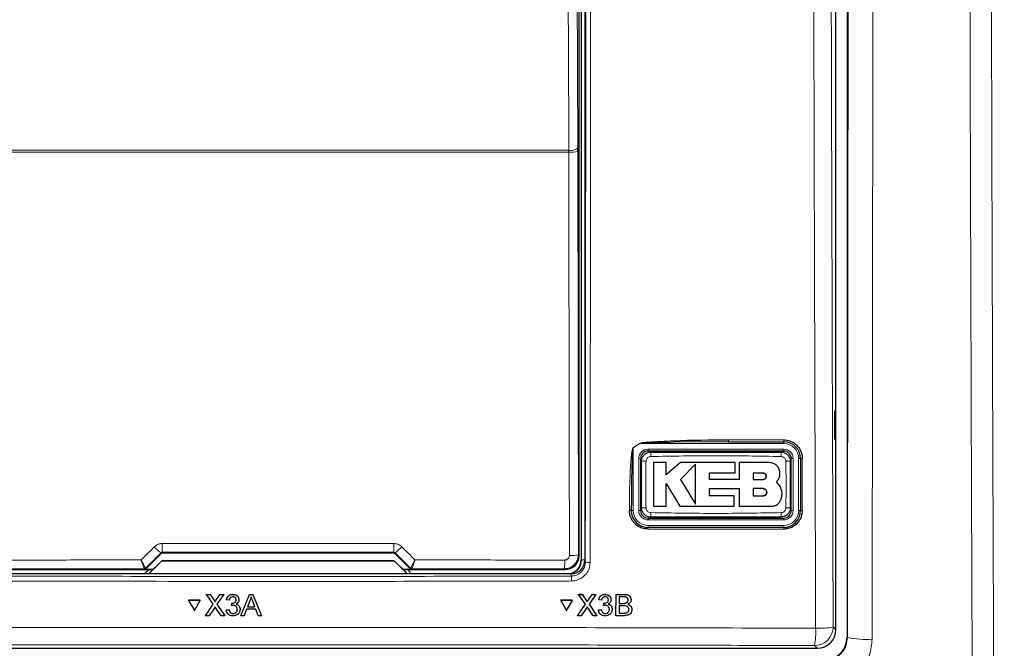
# Model space of a CAD drawing. Header units: millimetres. Extents: x 5 to 418, y 2 to 292.
# Tile 15 of 69: x 107 to 125, y 147 to 158. Entities that reach past the tile are written whole.
import ezdxf

# ---------------------------------------------------------------- set-up
doc = ezdxf.new("R2010")
doc.units = ezdxf.units.MM
doc.layers.add('SLD-0', color=7, linetype='Continuous')
doc.styles.add('SLDTEXTSTYLE1', font='TXT', dxfattribs={"width": 0.605})
doc.dimstyles.new('SLDDIMSTYLE1', dxfattribs={"dimtxt": 3.5, "dimasz": 3.302, "dimexe": 0, "dimexo": 0.0625, "dimgap": 0.875, "dimtad": 1, "dimdec": 1, "dimlfac": 6, "dimrnd": 1e-09, "dimzin": 12, "dimdsep": 46, "dimtxsty": 'SLDTEXTSTYLE1', "dimsah": 1, "dimcen": 0.09, "dimadec": 0, "dimazin": 3, "dimtfac": 1, "dimtofl": 0, "dimtmove": 0, "dimatfit": 3, "dimfxl": 1, "dimfrac": 2, "dimtolj": 1, "dimtzin": 12, "dimarcsym": 0})

# ---------------------------------------------------------------- blocks, each defined once
blk = doc.blocks.new('_D_1')
at = {"layer": 'SLD-0', "color": 7}
for p, q in [((130.495, 247.673), (149.439, 247.673)), ((148.439, 93.785), (148.439, 247.673)), ((116.637, 93.785), (149.439, 93.785))]:
    blk.add_line(p, q, dxfattribs=at)
for centre, start, end in [((145.753, 171.373), 63.4349, 116.5651), ((145.753, 170.085), 243.4349, 296.5651)]:
    blk.add_arc(centre, 6.006, start, end, dxfattribs=at)
for points in [[(148.439, 247.673), (147.931, 244.371), (148.947, 244.371)], [(148.439, 93.785), (148.947, 97.087), (147.931, 97.087)]]:
    blk.add_solid(points, dxfattribs=at)
at = {"layer": 'SLD-0', "color": 7, "insert": (143.927, 164.713), "char_height": 3.5, "attachment_point": 1, "rotation": 90, "style": 'SLDTEXTSTYLE1'}
blk.add_mtext('923,3', dxfattribs=at)

msp = doc.modelspace()

# ---------------------------------------------------------------- linework, layer by layer
at = {"color": 7, "linetype": 'Continuous', "lineweight": 25}
for p, q in [((122.2903, 181.8158), (122.2903, 147.096)), ((122.0888, 147.2305), (122.0888, 169.8367)), ((117.4858, 148.5588), (117.4858, 167.2197)), ((117.5221, 167.2976), (117.5221, 148.4809)), ((117.5888, 167.3143), (117.5888, 148.4815)), ((117.4648, 155.7996), (117.4646, 155.8652)), ((122.0879, 151.1476), (122.0626, 151.148)), ((122.0626, 151.148), (122.0626, 150.6471)), ((122.0879, 150.6476), (122.0879, 151.1476)), ((120.1655, 150.5976), (119.1842, 150.5892)), ((120.1655, 150.5976), (121.1555, 150.5976)), ((122.0626, 150.6471), (122.0879, 150.6476)), ((121.1555, 150.4309), (118.7221, 150.4309)), ((118.5888, 150.2976), (118.5888, 149.3642)), ((119.0443, 150.2233), (118.8188, 150.2233)), ((119.0443, 150.0047), (119.0443, 150.2233)), ((119.3008, 150.2233), (119.0443, 150.0047)), ((120.2846, 150.2233), (119.3008, 150.2233)), ((120.2846, 150.0381), (120.2846, 150.2233)), ((120.3558, 150.2233), (120.3558, 149.9199)), ((120.898, 150.2233), (120.3558, 150.2233)), ((121.2888, 149.3642), (121.2888, 150.2976)), ((121.4555, 150.2976), (121.4555, 149.3642)), ((119.5697, 150.1989), (119.3008, 149.9223)), ((119.3008, 149.9223), (119.5697, 149.4803)), ((119.8249, 150.0381), (120.2846, 150.0381)), ((119.8249, 149.9199), (119.8249, 150.0381)), ((120.3558, 149.9199), (119.8249, 149.9199)), ((120.7842, 150.0366), (120.6058, 150.0366)), ((120.6058, 150.0366), (120.6058, 149.9223)), ((120.6058, 149.9223), (120.7842, 149.9223)), ((121.0852, 149.8084), (121.0269, 149.8806)), ((119.0441, 149.8507), (119.2923, 149.4429)), ((119.0441, 149.4429), (119.0441, 149.8507)), ((119.825, 149.7585), (120.3558, 149.7585)), ((119.825, 149.6278), (119.825, 149.7585)), ((120.3558, 149.7585), (120.3558, 149.4429)), ((120.6058, 149.7585), (120.6058, 149.6278)), ((120.7842, 149.7585), (120.6058, 149.7585)), ((120.2661, 149.6278), (119.825, 149.6278)), ((120.2661, 149.4429), (120.2661, 149.6278)), ((120.6058, 149.6278), (120.7842, 149.6278)), ((118.4221, 149.3642), (118.4221, 149.3758)), ((118.8188, 149.4429), (119.0441, 149.4429)), ((119.2923, 149.4429), (120.2661, 149.4429)), ((120.3558, 149.4429), (120.9377, 149.4429)), ((118.7221, 149.2309), (121.1555, 149.2309)), ((121.1555, 149.0642), (118.7221, 149.0642)), ((109.7206, 148.3211), (109.9957, 148.5962)), ((109.7684, 148.2309), (110.0044, 148.4669)), ((110.0055, 148.4642), (109.7721, 148.2309)), ((110.0044, 148.4669), (110.0055, 148.4642)), ((110.0044, 148.4669), (114.1732, 148.4669)), ((114.1721, 148.4642), (110.0055, 148.4642)), ((110.0193, 148.6059), (114.1583, 148.6059)), ((114.1732, 148.4669), (114.1721, 148.4642)), ((114.4055, 148.2309), (114.1721, 148.4642)), ((114.1732, 148.4669), (114.4092, 148.2309)), ((114.1819, 148.5962), (114.457, 148.3211)), ((106.9417, 148.3089), (109.8464, 148.3089)), ((109.7707, 148.3089), (109.6953, 148.2334)), ((109.8488, 148.3113), (109.697, 148.3113)), ((114.4805, 148.3113), (114.3288, 148.3113)), ((114.3312, 148.3089), (117.2359, 148.3089)), ((114.4823, 148.2334), (114.4068, 148.3089)), ((117.3391, 148.2309), (106.8384, 148.2309)), ((109.6953, 148.2334), (109.6953, 148.2309)), ((114.4823, 148.2309), (114.4823, 148.2334)), ((110.4832, 147.7553), (110.4833, 147.7564)), ((110.4832, 147.7553), (110.5891, 147.5724)), ((110.6949, 147.7553), (110.4832, 147.7553)), ((110.695, 147.7564), (110.4833, 147.7564)), ((110.5891, 147.5724), (110.6949, 147.7553)), ((110.6949, 147.7553), (110.695, 147.7564)), ((110.8051, 147.8634), (110.8052, 147.8645)), ((110.9272, 147.6867), (110.8051, 147.8634)), ((110.8051, 147.8634), (110.8702, 147.8634)), ((110.8702, 147.8634), (110.8703, 147.8645)), ((110.8702, 147.8634), (110.9371, 147.7666)), ((110.9821, 147.7665), (111.0487, 147.8634)), ((111.1147, 147.8634), (110.9928, 147.6861)), ((111.0487, 147.8634), (111.0488, 147.8645)), ((111.0487, 147.8634), (111.1147, 147.8634)), ((111.1147, 147.8634), (111.1148, 147.8645)), ((111.1665, 147.7653), (111.1666, 147.7664)), ((111.2157, 147.7604), (111.1665, 147.7653)), ((111.2786, 147.8634), (111.2787, 147.8645)), ((111.3873, 147.7589), (111.3874, 147.7601)), ((111.3877, 147.7662), (111.3877, 147.7672)), ((111.4238, 147.4809), (111.5758, 147.8634)), ((111.5802, 147.7486), (111.541, 147.6427)), ((111.5758, 147.8634), (111.5759, 147.8645)), ((111.5758, 147.8634), (111.6368, 147.8634)), ((111.6368, 147.8634), (111.6369, 147.8645)), ((111.6368, 147.8634), (111.7891, 147.4809)), ((117.1555, 147.7553), (117.1549, 147.7564)), ((117.3664, 147.7564), (117.1549, 147.7564)), ((117.367, 147.7553), (117.1555, 147.7553)), ((117.1555, 147.7553), (117.2608, 147.5724)), ((117.2608, 147.5724), (117.367, 147.7553)), ((117.367, 147.7553), (117.3664, 147.7564)), ((117.4769, 147.8645), (117.542, 147.8645)), ((117.4775, 147.8634), (117.4769, 147.8645)), ((117.599, 147.6867), (117.4775, 147.8634)), ((117.4775, 147.8634), (117.5425, 147.8634)), ((117.5425, 147.8634), (117.542, 147.8645)), ((117.542, 147.8645), (117.6086, 147.7677)), ((117.5425, 147.8634), (117.6092, 147.7666)), ((117.6541, 147.7665), (117.7209, 147.8634)), ((117.7869, 147.8634), (117.6645, 147.6861)), ((117.7209, 147.8634), (117.7203, 147.8645)), ((117.7209, 147.8634), (117.7869, 147.8634)), ((117.7869, 147.8634), (117.7863, 147.8645)), ((117.8384, 147.7653), (117.8378, 147.7664)), ((117.8875, 147.7604), (117.8384, 147.7653)), ((117.9507, 147.8634), (117.9501, 147.8645)), ((118.0103, 147.7646), (118.0097, 147.7656)), ((118.0482, 147.8103), (118.0476, 147.8115)), ((118.1471, 147.4809), (118.148, 147.8634)), ((118.148, 147.8634), (118.1475, 147.8645)), ((118.148, 147.8634), (118.2915, 147.8634)), ((118.202, 147.8193), (118.2017, 147.7016)), ((118.2749, 147.8193), (118.202, 147.8193)), ((118.3639, 147.7595), (118.3633, 147.7606)), ((118.4065, 147.8092), (118.4059, 147.8105)), ((110.7856, 147.4809), (110.9272, 147.6867)), ((110.9422, 147.6125), (110.8515, 147.4809)), ((110.957, 147.7301), (110.9571, 147.7312)), ((111.0693, 147.4809), (110.976, 147.6161)), ((110.9928, 147.6861), (111.1345, 147.4809)), ((111.1617, 147.5839), (111.2108, 147.5888)), ((111.1617, 147.5839), (111.1617, 147.585)), ((111.2108, 147.5888), (111.2109, 147.5899)), ((111.2545, 147.6624), (111.2596, 147.7065)), ((111.2545, 147.6624), (111.2546, 147.6634)), ((111.2596, 147.7065), (111.2597, 147.7075)), ((111.2667, 147.7059), (111.2667, 147.707)), ((111.4069, 147.5847), (111.407, 147.5859)), ((111.4074, 147.596), (111.4075, 147.5971)), ((111.5247, 147.5986), (111.4811, 147.4809)), ((111.6881, 147.5986), (111.5247, 147.5986)), ((111.541, 147.6427), (111.6718, 147.6427)), ((111.6718, 147.6427), (111.6345, 147.7433)), ((111.7318, 147.4809), (111.6881, 147.5986)), ((117.4569, 147.4809), (117.599, 147.6867)), ((117.6138, 147.6125), (117.5228, 147.4809)), ((117.6249, 147.7417), (117.6242, 147.7429)), ((117.7405, 147.4809), (117.6476, 147.6161)), ((117.6645, 147.6861), (117.8056, 147.4809)), ((117.833, 147.5839), (117.8325, 147.585)), ((117.833, 147.5839), (117.8822, 147.5888)), ((117.8822, 147.5888), (117.8816, 147.5899)), ((117.9261, 147.6624), (117.9255, 147.6634)), ((117.9261, 147.6624), (117.9312, 147.7065)), ((117.9312, 147.7065), (117.9307, 147.7075)), ((117.9383, 147.7059), (117.9377, 147.707)), ((118.0295, 147.5964), (118.029, 147.5974)), ((118.0671, 147.6463), (118.0665, 147.6475)), ((118.2016, 147.6574), (118.2013, 147.525)), ((118.286, 147.6574), (118.2016, 147.6574)), ((118.2017, 147.7016), (118.2806, 147.7016)), ((118.3267, 147.7061), (118.3261, 147.7072)), ((118.3782, 147.5912), (118.3776, 147.5923)), ((118.4219, 147.6349), (118.4212, 147.6361)), ((110.7856, 147.4809), (110.7857, 147.482)), ((110.8515, 147.4809), (110.7856, 147.4809)), ((111.1345, 147.4809), (111.0693, 147.4809)), ((111.1345, 147.4809), (111.1346, 147.482)), ((111.2827, 147.5201), (111.2828, 147.5212)), ((111.4238, 147.4809), (111.4238, 147.482)), ((111.4811, 147.4809), (111.4238, 147.4809)), ((111.7891, 147.4809), (111.7318, 147.4809)), ((111.7891, 147.4809), (111.7892, 147.482)), ((117.4569, 147.4809), (117.4563, 147.482)), ((117.5228, 147.4809), (117.4569, 147.4809)), ((117.8056, 147.4809), (117.7405, 147.4809)), ((117.8056, 147.4809), (117.8051, 147.482)), ((117.846, 147.5375), (117.8467, 147.5363)), ((117.9538, 147.5201), (117.9533, 147.5212)), ((118.1471, 147.4809), (118.1466, 147.482)), ((118.2909, 147.4809), (118.1471, 147.4809)), ((118.2013, 147.525), (118.2919, 147.525)), ((118.3247, 147.5269), (118.3241, 147.528)), ((102.4217, 146.8976), (121.7559, 146.8976))]:
    msp.add_line(p, q, dxfattribs=at)
at = {"color": 7, "linetype": 'Continuous', "lineweight": 18}
for p, q in [((117.5294, 148.4809), (117.5294, 167.2976)), ((117.304, 155.7893), (106.8736, 155.7893)), ((106.874, 155.822), (117.3036, 155.822)), ((117.304, 155.7893), (117.3036, 155.822)), ((117.4648, 155.7996), (117.4726, 148.572)), ((120.1639, 150.6329), (121.1536, 150.6329)), ((121.1555, 150.5642), (121.1555, 150.5976)), ((118.4555, 150.4906), (118.4542, 150.4926)), ((118.5703, 150.5642), (118.4555, 150.4906)), ((118.4555, 150.4906), (118.4555, 149.3642)), ((118.569, 150.5663), (118.5703, 150.5642)), ((121.1555, 150.5642), (118.5703, 150.5642)), ((118.7221, 150.4642), (121.1555, 150.4642)), ((118.7221, 150.4642), (118.7221, 150.4309)), ((121.1555, 150.4642), (121.1555, 150.4309)), ((118.5555, 149.3642), (118.5555, 150.2976)), ((118.5555, 150.2976), (118.5888, 150.2976)), ((121.2888, 150.2976), (121.3221, 150.2976)), ((121.3221, 150.2976), (121.3221, 149.3642)), ((121.4221, 149.3642), (121.4221, 150.2976)), ((121.4221, 150.2976), (121.4555, 150.2976)), ((118.3875, 149.3664), (118.3875, 149.3779)), ((118.4555, 149.3642), (118.4221, 149.3642)), ((118.5555, 149.3642), (118.5888, 149.3642)), ((121.2888, 149.3642), (121.3221, 149.3642)), ((121.4221, 149.3642), (121.4555, 149.3642)), ((118.7221, 149.2309), (118.7221, 149.1976)), ((121.1555, 149.1976), (118.7221, 149.1976)), ((121.1555, 149.2309), (121.1555, 149.1976)), ((121.1536, 149.033), (118.7208, 149.033)), ((118.7221, 149.0976), (121.1555, 149.0976)), ((118.7221, 149.0976), (118.7221, 149.0642)), ((121.1555, 149.0976), (121.1555, 149.0642)), ((109.9957, 148.5962), (109.9906, 148.6084)), ((110.0141, 148.6183), (110.0193, 148.6059)), ((114.1583, 148.6059), (114.1634, 148.6183)), ((114.187, 148.6084), (114.1819, 148.5962)), ((117.4726, 148.572), (117.4858, 148.5588)), ((117.5294, 148.4809), (117.5221, 148.4809)), ((117.5294, 148.4809), (117.5888, 148.4809)), ((117.5888, 148.4815), (117.5968, 148.4414)), ((109.6921, 148.3232), (109.692, 148.3233)), ((109.697, 148.3113), (109.6921, 148.3232)), ((109.7157, 148.3329), (109.7155, 148.333)), ((109.7157, 148.3329), (109.7206, 148.3211)), ((114.457, 148.3211), (114.4619, 148.3329)), ((114.4619, 148.3329), (114.4621, 148.333)), ((114.4855, 148.3232), (114.4805, 148.3113)), ((114.4856, 148.3233), (114.4855, 148.3232)), ((117.2359, 148.3089), (117.2227, 148.322)), ((117.347, 148.1912), (117.3391, 148.2309)), ((110.9371, 147.7666), (110.9372, 147.7676)), ((110.9821, 147.7665), (110.9821, 147.7676)), ((117.6092, 147.7666), (117.6086, 147.7677)), ((117.6541, 147.7665), (117.6535, 147.7676)), ((118.2915, 147.8634), (118.2909, 147.8645)), ((118.2806, 147.7016), (118.2801, 147.7027)), ((118.2919, 147.525), (118.2913, 147.5261)), ((122.0402, 147.279), (122.0888, 147.2305)), ((122.2903, 147.096), (122.2965, 147.0898)), ((121.7559, 146.8976), (121.7074, 146.9461))]:
    msp.add_line(p, q, dxfattribs=at)
at = {"color": 7, "linetype": 'Continuous', "lineweight": 18, "flags": 128}
for points in [[(117.4247, 164.3711), (117.4446, 160.1291), (117.4646, 155.8652)], [(117.3036, 155.822), (117.3021, 156.144), (117.296, 157.4318), (117.2718, 162.5829), (117.2636, 164.3279)], [(117.3119, 148.5617), (117.3115, 148.8943), (117.3101, 150.2251), (117.304, 155.7893)]]:
    msp.add_lwpolyline(points, dxfattribs=at)
at = {"color": 7, "linetype": 'Continuous', "lineweight": 18}
for centre, radius, start, end in [((117.3381, 156.015), 0.1961, 259.85332, 310.15136), ((117.3413, 156.4609), 0.6727, 266.81598, 280.57109), ((120.3485, 150.6238), 0.1848, 177.15423, 188.14169), ((121.3183, 150.6238), 0.165, 176.81302, 189.1309), ((118.7221, 150.2976), 0.1667, 90, 180), ((119.7801, 150.3537), 1.0098, 176.56216, 181.10549), ((120.098, 150.3537), 1.0093, 358.89403, 3.43939), ((121.1555, 150.2976), 0.2667, 0, 90), ((121.1555, 150.2976), 0.1667, 0, 90), ((118.6661, 149.2836), 0.9659, 88.84251, 93.59694), ((121.2115, 149.2835), 0.966, 86.40337, 91.15738), ((121.4794, 150.1726), 0.1273, 86.60847, 100.82355), ((118.3964, 149.2374), 0.1408, 79.45271, 93.60081), ((118.3964, 149.2259), 0.1407, 79.44904, 93.60204), ((118.7221, 149.3642), 0.2667, 180, 270), ((118.7221, 149.3642), 0.1667, 180, 270), ((118.6661, 150.3779), 0.9656, 266.40183, 271.15784), ((121.1555, 149.3642), 0.2667, 270, 0), ((121.1555, 149.3642), 0.1667, 270, 0), ((121.2115, 150.3778), 0.9655, 268.842, 273.5986), ((121.4794, 149.2428), 0.1237, 86.51262, 101.13723), ((119.7785, 149.3081), 1.0082, 178.89291, 183.443), ((120.0985, 149.3081), 1.0088, 356.55901, 1.10646), ((118.9106, 149.0405), 0.19, 172.81916, 182.25153), ((121.2932, 149.0405), 0.1397, 170.21, 183.05606), ((110.4378, 149.2303), 0.766, 222.19195, 234.28187), ((112.8378, 148.7388), 2.8262, 179.27525, 182.44393), ((111.3398, 148.7388), 2.8262, 357.55607, 0.72475), ((113.7398, 149.2303), 0.766, 305.71813, 317.80805), ((116.0829, 148.4426), 1.1462, 353.962, 1.78482), ((117.3492, 149.2332), 0.6725, 266.81619, 280.57211), ((109.6921, 148.3565), 0.0333, 270.00748, 314.99252), ((114.4855, 148.3565), 0.0333, 225.00748, 269.99252), ((117.6619, 148.7895), 0.3541, 259.41118, 273.41218), ((116.4947, 148.1213), 0.8552, 358.75889, 4.69162), ((121.7063, 147.2801), 0.3339, 270.1836, 359.8164), ((120.2548, 147.1934), 1.4734, 350.34001, 2.46103), ((121.7912, 148.5622), 1.3071, 267.18174, 280.98479), ((122.6289, 148.7147), 1.6585, 258.43519, 273.82818)]:
    msp.add_arc(centre, radius, start, end, dxfattribs=at)
at = {"color": 7, "linetype": 'Continuous', "lineweight": 25}
for centre, radius, start, end in [((121.1555, 150.2976), 0.3, 0, 90), ((118.7221, 150.2976), 0.1333, 90, 180), ((121.1555, 150.2976), 0.1333, 0, 90), ((118.7221, 149.3642), 0.3, 180, 270), ((118.7221, 149.3642), 0.1333, 180, 270), ((121.1555, 149.3642), 0.1333, 270, 0), ((121.1555, 149.3642), 0.3, 270, 0), ((117.2721, 148.4809), 0.25, 270, 0), ((117.2721, 148.4809), 0.2573, 283.67927, 0), ((109.692, 148.3566), 0.0333, 270.06102, 314.97735), ((114.4856, 148.3566), 0.0333, 225.02265, 269.93898)]:
    msp.add_arc(centre, radius, start, end, dxfattribs=at)
at = {"color": 7, "linetype": 'Continuous', "lineweight": 18}
for centre, major_axis, ratio, start_param, end_param in [((121.4205, 156.4109), (147.6667, 147.7119), 0.0123167, 1.6359514, 1.6378189), ((112.0888, 146.052), (147.0348, 0), 0.0174551, 1.5566859, 1.5849067), ((102.7571, 156.4109), (-147.6667, 147.7119), 0.0123167, 4.6453664, 4.6472339), ((112.0888, 145.7574), (147.0164, 0), 0.0174551, 1.5871, 1.6057242), ((112.0888, 145.7574), (147.0164, 0), 0.0174551, 1.5358685, 1.5544927)]:
    msp.add_ellipse(centre, major_axis=major_axis, ratio=ratio, start_param=start_param, end_param=end_param, dxfattribs=at)
at = {"color": 7, "linetype": 'Continuous', "lineweight": 25}
for centre, major_axis, ratio, start_param, end_param in [((110.0193, 148.5726), (-0.0128, 0.0308), 0.9998216, 5.8905493, 6.6758213), ((114.1583, 148.5726), (0.0128, 0.0308), 0.9998216, 5.8905493, 6.6758213), ((117.2358, 148.5589), (0.1768, 0.1768), 0.9998985, 3.9271431, 5.4976349), ((117.3388, 148.4819), (0.0491, -0.2461), 0.9960441, 6.0870179, 7.6562931), ((109.697, 148.3446), (0.0128, -0.0308), 0.9998216, 5.8905493, 6.6758213), ((114.4805, 148.3446), (0.0128, 0.0308), 0.9998216, 2.7489567, 3.5342286), ((121.755, 147.2314), (0.2363, -0.2363), 0.9972647, 5.4991567, 7.0672139), ((121.8735, 147.0962), (-0.2948, 0.2948), 0.9995737, 2.3563468, 3.9268385)]:
    msp.add_ellipse(centre, major_axis=major_axis, ratio=ratio, start_param=start_param, end_param=end_param, dxfattribs=at)
at = {"color": 7, "linetype": 'Continuous', "lineweight": 18}
for points, knots in [([(121.7269, 147.2566), (121.7261, 147.4784), (121.7222, 148.587), (121.7067, 153.2444), (121.6885, 159.8966), (121.679, 165.6653), (121.6754, 167.88)], [0, 0, 0, 0, 0.0322876, 0.1614382, 0.6780666, 1, 1, 1, 1]), ([(121.9889, 167.8891), (121.9948, 164.4523), (122.0065, 157.5774), (122.029, 150.7123), (122.0402, 147.279)], [0, 0, 0, 0, 0.4998997, 1, 1, 1, 1]), ([(122.2965, 147.0898), (122.2966, 147.1615), (122.3008, 150.5547), (122.3085, 157.4689), (122.313, 164.3197), (122.3153, 167.8426)], [0, 0, 0, 0, 0.01036722, 0.491105, 1, 1, 1, 1]), ([(122.7589, 167.8292), (122.7565, 164.3033), (122.7519, 157.3748), (122.7437, 150.4572), (122.7397, 147.0599)], [0, 0, 0, 0, 0.5088958, 1, 1, 1, 1]), ([(124.5962, 132.5547), (124.5871, 134.3371), (124.561, 139.4365), (124.5259, 147.8671), (124.4933, 157.8471), (124.4802, 164.5083), (124.4736, 167.839)], [0, 0, 0, 0, 0.1519058, 0.4346037, 0.7173017, 1, 1, 1, 1]), ([(124.8585, 167.8523), (124.8651, 164.5243), (124.8782, 157.8684), (124.9109, 147.8964), (124.946, 139.4726), (124.9721, 134.3772), (124.9812, 132.5962)], [0, 0, 0, 0, 0.2826981, 0.5653962, 0.8480943, 1, 1, 1, 1]), ([(117.5968, 148.4414), (117.6001, 151.5882), (117.6067, 157.883), (117.6104, 164.1858), (117.6122, 167.3377)], [0, 0, 0, 0, 0.4999168, 1, 1, 1, 1]), ([(117.6983, 167.3353), (117.6983, 167.2798), (117.6982, 167.0021), (117.6976, 165.836), (117.6949, 161.1716), (117.6902, 155.1478), (117.6847, 150.0174), (117.6829, 148.436)], [0, 0, 0, 0, 0.0088087, 0.0440433, 0.1849823, 0.7487663, 1, 1, 1, 1]), ([(119.1842, 150.5892), (119.0294, 150.5849), (118.8359, 150.5797), (118.6307, 150.5737), (118.5814, 150.566), (118.5703, 150.5642)], [0, 0, 0, 0, 0.7565323, 0.9451316, 1, 1, 1, 1]), ([(118.3875, 149.3779), (118.3876, 149.4222), (118.3882, 149.644), (118.3946, 149.9267), (118.41, 150.2016), (118.4199, 150.3214), (118.4284, 150.3937), (118.4351, 150.4371), (118.4416, 150.4658), (118.4464, 150.4829), (118.4522, 150.4912), (118.4538, 150.4923), (118.4542, 150.4926)], [0, 0, 0, 0, 0.1187958, 0.5940496, 0.7569485, 0.8560529, 0.9159262, 0.9518655, 0.9733043, 0.994839, 0.9987729, 1, 1, 1, 1]), ([(118.4542, 150.4926), (118.4729, 150.5045), (118.5113, 150.529), (118.5494, 150.5537), (118.569, 150.5663)], [0, 0, 0, 0, 0.48877328, 1, 1, 1, 1]), ([(118.6856, 150.2493), (118.6837, 150.1406), (118.6789, 149.8617), (118.683, 149.5827), (118.6856, 149.4125)], [0, 0, 0, 0, 0.38987068, 1, 1, 1, 1]), ([(118.7705, 150.3342), (118.7611, 150.3331), (118.7422, 150.3309), (118.717, 150.3162), (118.6978, 150.2947), (118.6874, 150.2711), (118.6861, 150.2555), (118.6856, 150.2493)], [0, 0, 0, 0, 0.2133959, 0.4285917, 0.6443188, 0.859268, 1, 1, 1, 1]), ([(121.1071, 150.3342), (120.7177, 150.3409), (119.9389, 150.3544), (119.16, 150.3409), (118.7705, 150.3342)], [0, 0, 0, 0, 0.49989538, 1, 1, 1, 1]), ([(121.192, 150.2493), (121.1909, 150.2587), (121.1887, 150.2777), (121.1739, 150.3028), (121.1525, 150.322), (121.1289, 150.3324), (121.1133, 150.3337), (121.1071, 150.3342)], [0, 0, 0, 0, 0.2138446, 0.4291993, 0.6449134, 0.8596426, 1, 1, 1, 1]), ([(121.192, 149.4125), (121.1939, 149.5213), (121.1987, 149.8002), (121.1945, 150.0791), (121.192, 150.2493)], [0, 0, 0, 0, 0.38987243, 1, 1, 1, 1]), ([(121.4869, 150.2996), (121.4869, 150.2774), (121.4869, 150.1665), (121.4869, 149.8554), (121.4869, 149.5665), (121.4869, 149.3664)], [0, 0, 0, 0, 0.0712947, 0.3564733, 1, 1, 1, 1]), ([(118.6856, 149.4125), (118.6867, 149.4031), (118.6889, 149.3842), (118.7037, 149.359), (118.7251, 149.3399), (118.7487, 149.3294), (118.7643, 149.3281), (118.7705, 149.3276)], [0, 0, 0, 0, 0.2138472, 0.4292026, 0.6449166, 0.8596444, 1, 1, 1, 1]), ([(121.1071, 149.3276), (121.1165, 149.3287), (121.1354, 149.3309), (121.1606, 149.3457), (121.1797, 149.3671), (121.1902, 149.3907), (121.1915, 149.4063), (121.192, 149.4125)], [0, 0, 0, 0, 0.21339466, 0.4285895, 0.64431547, 0.85926539, 1, 1, 1, 1]), ([(118.7705, 149.3276), (119.1598, 149.3209), (119.9387, 149.3074), (120.7176, 149.3209), (121.1071, 149.3276)], [0, 0, 0, 0, 0.4998954, 1, 1, 1, 1]), ([(109.6341, 148.4795), (109.6995, 148.5449), (109.7782, 148.6237), (109.8569, 148.7025), (109.8703, 148.7159)], [0, 0, 0, 0, 0.8306218, 1, 1, 1, 1]), ([(109.8703, 148.7159), (109.8877, 148.7302), (109.9226, 148.7588), (109.9746, 148.7732), (110.0044, 148.7743), (110.0118, 148.7745)], [0, 0, 0, 0, 0.4289712, 0.8581067, 1, 1, 1, 1]), ([(110.0118, 148.7745), (110.1229, 148.7746), (110.6784, 148.7747), (112.0631, 148.7749), (113.3367, 148.7747), (114.1658, 148.7745)], [0, 0, 0, 0, 0.0802422, 0.4012143, 1, 1, 1, 1]), ([(114.1658, 148.7745), (114.1882, 148.7723), (114.2331, 148.7679), (114.28, 148.7413), (114.3018, 148.721), (114.3073, 148.7159)], [0, 0, 0, 0, 0.42823285, 0.85633782, 1, 1, 1, 1]), ([(114.3073, 148.7159), (114.3857, 148.6374), (114.4644, 148.5586), (114.5432, 148.4798), (114.5435, 148.4795)], [0, 0, 0, 0, 0.996046, 1, 1, 1, 1]), ([(106.9491, 148.4783), (107.0601, 148.4784), (107.6153, 148.4787), (108.5103, 148.4791), (109.2944, 148.4794), (109.6341, 148.4795)], [0, 0, 0, 0, 0.1241023, 0.6205161, 1, 1, 1, 1]), ([(109.7155, 148.333), (109.7152, 148.3331), (109.7137, 148.334), (109.706, 148.3451), (109.6871, 148.3781), (109.6648, 148.4198), (109.6477, 148.4527), (109.639, 148.4699), (109.6356, 148.4765), (109.6343, 148.4791), (109.6341, 148.4795)], [0, 0, 0, 0, 0.0500975, 0.2741497, 0.5151595, 0.765666, 0.9118815, 0.9655794, 0.9952738, 1, 1, 1, 1]), ([(109.692, 148.3233), (109.6918, 148.3234), (109.6906, 148.3244), (109.685, 148.3364), (109.6715, 148.3716), (109.6557, 148.416), (109.6437, 148.451), (109.6375, 148.4693), (109.6351, 148.4764), (109.6342, 148.4791), (109.6341, 148.4795)], [0, 0, 0, 0, 0.0500976, 0.2741498, 0.5151591, 0.7656656, 0.911884, 0.9655798, 0.9952749, 1, 1, 1, 1]), ([(110.0141, 148.6183), (110.0129, 148.6182), (110.0079, 148.6181), (109.9991, 148.6155), (109.9935, 148.6108), (109.9906, 148.6084)], [0, 0, 0, 0, 0.1384816, 0.5625046, 1, 1, 1, 1]), ([(114.187, 148.6084), (114.1861, 148.6093), (114.1825, 148.6126), (114.1748, 148.6171), (114.1672, 148.6179), (114.1634, 148.6183)], [0, 0, 0, 0, 0.14824719, 0.57992523, 1, 1, 1, 1]), ([(114.5435, 148.4795), (114.5433, 148.4791), (114.5427, 148.4781), (114.5413, 148.4753), (114.5379, 148.4685), (114.5288, 148.4506), (114.5112, 148.4168), (114.4889, 148.3752), (114.4706, 148.3435), (114.4636, 148.3337), (114.4623, 148.3331), (114.4621, 148.333)], [0, 0, 0, 0, 0.0047263, 0.0144598, 0.0368391, 0.0943897, 0.2530049, 0.501586, 0.7415301, 0.9644159, 1, 1, 1, 1]), ([(114.5435, 148.4795), (114.5434, 148.4791), (114.543, 148.478), (114.542, 148.475), (114.5396, 148.4678), (114.5332, 148.4488), (114.5208, 148.4128), (114.505, 148.3686), (114.4919, 148.3347), (114.4868, 148.3241), (114.4857, 148.3234), (114.4856, 148.3233)], [0, 0, 0, 0, 0.0047252, 0.0144598, 0.0368382, 0.0943861, 0.2530054, 0.5015863, 0.74153, 0.9644158, 1, 1, 1, 1]), ([(114.5435, 148.4795), (114.6362, 148.4795), (115.1732, 148.4793), (116.0683, 148.479), (116.8705, 148.4785), (117.2285, 148.4783)], [0, 0, 0, 0, 0.1035199, 0.5999338, 1, 1, 1, 1]), ([(117.4726, 148.572), (117.4699, 148.5439), (117.4644, 148.4877), (117.4213, 148.4128), (117.358, 148.3564), (117.2878, 148.3263), (117.2413, 148.3233), (117.2227, 148.322)], [0, 0, 0, 0, 0.214575, 0.4294572, 0.6438367, 0.8576313, 1, 1, 1, 1]), ([(117.2285, 148.4783), (117.2347, 148.4787), (117.2502, 148.4797), (117.2737, 148.4897), (117.2948, 148.5086), (117.3092, 148.5335), (117.311, 148.5523), (117.3119, 148.5617)], [0, 0, 0, 0, 0.1424488, 0.3561852, 0.5704207, 0.7852495, 1, 1, 1, 1]), ([(117.347, 148.1912), (117.3653, 148.1925), (117.4116, 148.1956), (117.4817, 148.2256), (117.5452, 148.2822), (117.5884, 148.3571), (117.594, 148.4133), (117.5968, 148.4414)], [0, 0, 0, 0, 0.1400742, 0.35505, 0.5700538, 0.7850316, 1, 1, 1, 1]), ([(117.6829, 148.436), (117.6792, 148.3985), (117.6718, 148.3237), (117.6141, 148.2239), (117.5294, 148.1485), (117.4358, 148.1086), (117.3741, 148.1044), (117.3497, 148.1028)], [0, 0, 0, 0, 0.2149317, 0.4298773, 0.6448764, 0.8598859, 1, 1, 1, 1]), ([(117.3497, 148.1028), (117.2942, 148.1026), (117.0165, 148.1018), (115.8503, 148.0989), (113.569, 148.0952), (110.3385, 148.0949), (107.9981, 148.1001), (106.8279, 148.1028)], [0, 0, 0, 0, 0.0158376, 0.0791881, 0.332598, 0.666299, 1, 1, 1, 1]), ([(106.8305, 148.1912), (108.5824, 148.1876), (112.0879, 148.1802), (115.5934, 148.1876), (117.347, 148.1912)], [0, 0, 0, 0, 0.4997441, 1, 1, 1, 1]), ([(102.4507, 147.2566), (102.6725, 147.2573), (103.7818, 147.2607), (106.669, 147.2677), (111.1154, 147.2728), (116.4344, 147.2704), (119.9691, 147.2612), (121.7269, 147.2566)], [0, 0, 0, 0, 0.03456624, 0.17283554, 0.44954959, 0.72626364, 1, 1, 1, 1]), ([(122.2965, 147.0898), (122.2918, 147.0432), (122.2824, 146.9499), (122.2106, 146.8251), (122.1049, 146.7309), (121.9878, 146.6807), (121.9105, 146.6755), (121.8797, 146.6734)], [0, 0, 0, 0, 0.2150805, 0.4297081, 0.6437944, 0.8577892, 1, 1, 1, 1]), ([(121.9042, 146.2262), (121.9661, 146.2303), (122.1213, 146.2407), (122.3559, 146.341), (122.5677, 146.5294), (122.7117, 146.7791), (122.7304, 146.9663), (122.7397, 147.0599)], [0, 0, 0, 0, 0.1422435, 0.3565333, 0.5709155, 0.7855035, 1, 1, 1, 1]), ([(121.7074, 146.9461), (120.1081, 146.9504), (116.9096, 146.9589), (112.1, 146.9621), (107.2847, 146.9589), (104.0751, 146.9504), (102.4702, 146.9461)], [0, 0, 0, 0, 0.2495637, 0.4991275, 0.7495637, 1, 1, 1, 1])]:
    msp.add_open_spline(points, degree=3, knots=knots, dxfattribs=at)
at = {"color": 7, "linetype": 'Continuous', "lineweight": 25}
for points, knots in [([(118.569, 150.5663), (118.58, 150.5698), (118.6282, 150.5849), (118.8352, 150.5974), (119.3535, 150.6296), (119.8364, 150.6316), (120.1639, 150.6329)], [0, 0, 0, 0, 0.0217458, 0.0946594, 0.3858775, 1, 1, 1, 1]), ([(121.1536, 150.6329), (121.1912, 150.6292), (121.2662, 150.6218), (121.3662, 150.5642), (121.4416, 150.4794), (121.4813, 150.3857), (121.4853, 150.3239), (121.4869, 150.2996)], [0, 0, 0, 0, 0.2148595, 0.4297052, 0.6450146, 0.8605847, 1, 1, 1, 1]), ([(118.4555, 150.4906), (118.4553, 150.4903), (118.4544, 150.489), (118.4515, 150.4801), (118.4491, 150.4635), (118.4459, 150.4349), (118.4425, 150.3916), (118.4383, 150.3193), (118.4334, 150.1994), (118.4257, 149.9244), (118.4225, 149.6419), (118.4222, 149.4201), (118.4221, 149.3758)], [0, 0, 0, 0, 0.0008969, 0.0042175, 0.0248093, 0.0459394, 0.0816594, 0.1414388, 0.24064, 0.4039323, 0.8807844, 1, 1, 1, 1]), ([(118.6055, 150.2476), (118.6063, 150.2599), (118.6083, 150.2909), (118.6283, 150.3377), (118.666, 150.38), (118.7159, 150.4087), (118.7534, 150.4124), (118.7721, 150.4142)], [0, 0, 0, 0, 0.1414739, 0.3561182, 0.5707589, 0.785386, 1, 1, 1, 1]), ([(118.7721, 150.4142), (119.1611, 150.4142), (119.9389, 150.4142), (120.7166, 150.4142), (121.1055, 150.4142)], [0, 0, 0, 0, 0.50010477, 1, 1, 1, 1]), ([(121.1055, 150.4142), (121.1178, 150.4134), (121.1487, 150.4114), (121.1956, 150.3914), (121.2379, 150.3537), (121.2666, 150.3038), (121.2703, 150.2663), (121.2721, 150.2476)], [0, 0, 0, 0, 0.1414239, 0.3560694, 0.5707203, 0.7853678, 1, 1, 1, 1]), ([(118.6055, 149.4142), (118.6055, 149.5837), (118.6055, 149.8615), (118.6055, 150.1393), (118.6055, 150.2476)], [0, 0, 0, 0, 0.6100731, 1, 1, 1, 1]), ([(118.8188, 150.2233), (118.8188, 150.1207), (118.8188, 149.8606), (118.8188, 149.6004), (118.8188, 149.4429)], [0, 0, 0, 0, 0.39446388, 1, 1, 1, 1]), ([(121.0852, 150.036), (121.0832, 150.0571), (121.079, 150.0991), (121.0468, 150.1552), (120.9994, 150.1976), (120.9467, 150.2201), (120.9119, 150.2223), (120.898, 150.2233)], [0, 0, 0, 0, 0.2145095, 0.4290165, 0.6435823, 0.8581821, 1, 1, 1, 1]), ([(121.2721, 150.2476), (121.2721, 150.0781), (121.2721, 149.8003), (121.2721, 149.5226), (121.2721, 149.4142)], [0, 0, 0, 0, 0.610073, 1, 1, 1, 1]), ([(119.5697, 149.4803), (119.5697, 149.5825), (119.5697, 149.8217), (119.5697, 150.0615), (119.5697, 150.1989)], [0, 0, 0, 0, 0.4272676, 1, 1, 1, 1]), ([(120.7842, 149.9223), (120.7907, 149.9229), (120.8036, 149.9242), (120.8208, 149.9341), (120.8338, 149.9487), (120.8412, 149.9669), (120.8421, 149.9865), (120.8365, 150.0053), (120.825, 150.0211), (120.809, 150.0322), (120.7945, 150.0363), (120.7862, 150.0366), (120.7842, 150.0366)], [0, 0, 0, 0, 0.107912, 0.2158215, 0.3237606, 0.431549, 0.5390752, 0.6463231, 0.7533518, 0.8602722, 0.9672328, 1, 1, 1, 1]), ([(120.7842, 150.0366), (120.7907, 150.036), (120.8035, 150.0348), (120.8206, 150.0249), (120.8336, 150.0104), (120.8411, 149.9924), (120.8422, 149.9729), (120.8367, 149.9541), (120.8254, 149.9382), (120.8094, 149.9269), (120.7948, 149.9226), (120.7863, 149.9223), (120.7842, 149.9223)], [0, 0, 0, 0, 0.1072013, 0.2144115, 0.3214264, 0.4283404, 0.5353131, 0.6424692, 0.7498884, 0.8575849, 0.9654849, 1, 1, 1, 1]), ([(121.0269, 149.8806), (121.0412, 149.8979), (121.0697, 149.9325), (121.0859, 149.9892), (121.0854, 150.0237), (121.0852, 150.036)], [0, 0, 0, 0, 0.3920945, 0.7842199, 1, 1, 1, 1]), ([(120.7842, 149.6278), (120.7916, 149.6285), (120.8063, 149.63), (120.8258, 149.6412), (120.8407, 149.6578), (120.8492, 149.6784), (120.8504, 149.7007), (120.8442, 149.7221), (120.8312, 149.7403), (120.813, 149.7532), (120.7963, 149.7581), (120.7866, 149.7584), (120.7842, 149.7585)], [0, 0, 0, 0, 0.1072306, 0.2144698, 0.3215203, 0.4284677, 0.5354559, 0.6425997, 0.7499807, 0.8576276, 0.9654903, 1, 1, 1, 1]), ([(120.7842, 149.7585), (120.7916, 149.7578), (120.8064, 149.7563), (120.826, 149.745), (120.8408, 149.7283), (120.8493, 149.7075), (120.8504, 149.6851), (120.844, 149.6637), (120.8309, 149.6456), (120.8125, 149.6329), (120.796, 149.6282), (120.7865, 149.6279), (120.7842, 149.6278)], [0, 0, 0, 0, 0.107918, 0.2158349, 0.3237485, 0.4314887, 0.5389701, 0.6461953, 0.75323, 0.8601792, 0.9671761, 1, 1, 1, 1]), ([(121.0983, 149.5507), (121.1086, 149.5795), (121.1292, 149.6371), (121.1235, 149.7295), (121.0977, 149.7827), (121.0852, 149.8084)], [0, 0, 0, 0, 0.3406013, 0.6812116, 1, 1, 1, 1]), ([(120.9377, 149.4429), (120.9572, 149.4448), (120.9962, 149.4486), (121.0479, 149.4785), (121.0816, 149.5152), (121.0941, 149.5417), (121.0983, 149.5507)], [0, 0, 0, 0, 0.284973, 0.5699439, 0.8549594, 1, 1, 1, 1]), ([(118.7208, 149.033), (118.6833, 149.0367), (118.6083, 149.0441), (118.5084, 149.1016), (118.433, 149.1863), (118.3932, 149.28), (118.3891, 149.3419), (118.3875, 149.3664)], [0, 0, 0, 0, 0.2145899, 0.429169, 0.6441593, 0.8595151, 1, 1, 1, 1]), ([(118.7721, 149.2476), (118.7598, 149.2484), (118.7288, 149.2504), (118.682, 149.2704), (118.6397, 149.3081), (118.611, 149.3581), (118.6073, 149.3955), (118.6055, 149.4142)], [0, 0, 0, 0, 0.141424, 0.3560694, 0.5707203, 0.7853678, 1, 1, 1, 1]), ([(121.2721, 149.4142), (121.2713, 149.4019), (121.2693, 149.371), (121.2493, 149.3241), (121.2116, 149.2818), (121.1616, 149.2531), (121.1242, 149.2494), (121.1055, 149.2476)], [0, 0, 0, 0, 0.1414744, 0.3561185, 0.5707591, 0.7853861, 1, 1, 1, 1]), ([(121.4869, 149.3664), (121.4832, 149.3289), (121.4759, 149.2541), (121.4186, 149.1543), (121.3343, 149.079), (121.2405, 149.0388), (121.1785, 149.0347), (121.1536, 149.033)], [0, 0, 0, 0, 0.2145203, 0.4290546, 0.6431246, 0.8569356, 1, 1, 1, 1]), ([(121.1055, 149.2476), (120.7165, 149.2476), (119.9387, 149.2476), (119.1609, 149.2476), (118.7721, 149.2476)], [0, 0, 0, 0, 0.5001049, 1, 1, 1, 1]), ([(110.9371, 147.7666), (110.9414, 147.76), (110.9474, 147.751), (110.9548, 147.739), (110.9563, 147.7331), (110.957, 147.7301)], [0, 0, 0, 0, 0.5612769, 0.7817626, 1, 1, 1, 1]), ([(110.9372, 147.7677), (110.9415, 147.7612), (110.9475, 147.7521), (110.9549, 147.7401), (110.9564, 147.7342), (110.9571, 147.7312)], [0, 0, 0, 0, 0.5612769, 0.7817626, 1, 1, 1, 1]), ([(110.957, 147.7301), (110.9617, 147.7369), (110.97, 147.749), (110.9784, 147.7611), (110.9821, 147.7665)], [0, 0, 0, 0, 0.5599999, 1, 1, 1, 1]), ([(110.9571, 147.7312), (110.9618, 147.738), (110.9701, 147.7501), (110.9785, 147.7623), (110.9821, 147.7676)], [0, 0, 0, 0, 0.5599999, 1, 1, 1, 1]), ([(111.1665, 147.7653), (111.1703, 147.7802), (111.1778, 147.8099), (111.2067, 147.843), (111.2425, 147.8609), (111.2666, 147.8626), (111.2786, 147.8634)], [0, 0, 0, 0, 0.2802532, 0.5595228, 0.7795924, 1, 1, 1, 1]), ([(111.1666, 147.7664), (111.1704, 147.7813), (111.1779, 147.811), (111.2068, 147.8441), (111.2426, 147.862), (111.2666, 147.8637), (111.2787, 147.8645)], [0, 0, 0, 0, 0.2802532, 0.5595228, 0.7795924, 1, 1, 1, 1]), ([(111.2801, 147.8193), (111.2711, 147.8185), (111.253, 147.8168), (111.2318, 147.8014), (111.2201, 147.7811), (111.2171, 147.7673), (111.2157, 147.7604)], [0, 0, 0, 0, 0.28000144, 0.55913078, 0.77932005, 1, 1, 1, 1]), ([(111.2667, 147.7059), (111.2764, 147.7068), (111.2958, 147.7086), (111.3208, 147.7207), (111.3368, 147.7415), (111.3379, 147.7569), (111.3385, 147.7646)], [0, 0, 0, 0, 0.28068033, 0.56095141, 0.78005681, 1, 1, 1, 1]), ([(111.2786, 147.8634), (111.2938, 147.8619), (111.3242, 147.8588), (111.3611, 147.8353), (111.3835, 147.8019), (111.3863, 147.7781), (111.3877, 147.7662)], [0, 0, 0, 0, 0.2801842, 0.5598553, 0.7799999, 1, 1, 1, 1]), ([(111.2787, 147.8645), (111.2939, 147.863), (111.3243, 147.8599), (111.3612, 147.8364), (111.3835, 147.803), (111.3863, 147.7792), (111.3877, 147.7673)], [0, 0, 0, 0, 0.2801842, 0.5598553, 0.7799999, 1, 1, 1, 1]), ([(111.3385, 147.7646), (111.3376, 147.773), (111.3356, 147.7898), (111.3194, 147.8081), (111.2999, 147.8179), (111.2867, 147.8188), (111.2801, 147.8193)], [0, 0, 0, 0, 0.27946, 0.5589523, 0.7792553, 1, 1, 1, 1]), ([(111.3877, 147.7662), (111.3868, 147.7571), (111.3851, 147.7389), (111.3684, 147.7096), (111.3479, 147.6976), (111.3354, 147.6903)], [0, 0, 0, 0, 0.2804963, 0.5610033, 1, 1, 1, 1]), ([(111.6063, 147.8193), (111.6027, 147.8056), (111.5962, 147.7812), (111.5851, 147.7586), (111.5802, 147.7486)], [0, 0, 0, 0, 0.5599146, 1, 1, 1, 1]), ([(111.6345, 147.7433), (111.6293, 147.7574), (111.6198, 147.7828), (111.6105, 147.8081), (111.6063, 147.8193)], [0, 0, 0, 0, 0.5600021, 1, 1, 1, 1]), ([(117.6086, 147.7677), (117.613, 147.7612), (117.6186, 147.7532), (117.6232, 147.7446), (117.6241, 147.7429)], [0, 0, 0, 0, 0.800203, 1, 1, 1, 1]), ([(117.6092, 147.7666), (117.6134, 147.76), (117.6194, 147.751), (117.6268, 147.739), (117.6282, 147.7331), (117.6289, 147.7301)], [0, 0, 0, 0, 0.5612769, 0.7817626, 1, 1, 1, 1]), ([(117.6284, 147.7312), (117.633, 147.738), (117.6414, 147.7501), (117.6498, 147.7623), (117.6535, 147.7676)], [0, 0, 0, 0, 0.5599999, 1, 1, 1, 1]), ([(117.6289, 147.7301), (117.6336, 147.7369), (117.642, 147.749), (117.6504, 147.7611), (117.6541, 147.7665)], [0, 0, 0, 0, 0.5599999, 1, 1, 1, 1]), ([(117.8378, 147.7664), (117.8416, 147.7813), (117.8492, 147.811), (117.8782, 147.8441), (117.914, 147.862), (117.938, 147.8637), (117.9501, 147.8645)], [0, 0, 0, 0, 0.2802532, 0.5595228, 0.7795924, 1, 1, 1, 1]), ([(117.8384, 147.7653), (117.8422, 147.7802), (117.8498, 147.8099), (117.8788, 147.843), (117.9146, 147.8609), (117.9386, 147.8626), (117.9507, 147.8634)], [0, 0, 0, 0, 0.2802532, 0.5595228, 0.7795924, 1, 1, 1, 1]), ([(117.9521, 147.8193), (117.943, 147.8185), (117.925, 147.8168), (117.9037, 147.8014), (117.892, 147.7811), (117.889, 147.7673), (117.8875, 147.7604)], [0, 0, 0, 0, 0.2800014, 0.5591308, 0.7793201, 1, 1, 1, 1]), ([(117.9383, 147.7059), (117.948, 147.7068), (117.9674, 147.7086), (117.9925, 147.7207), (118.0085, 147.7415), (118.0097, 147.7569), (118.0103, 147.7646)], [0, 0, 0, 0, 0.2806803, 0.5609514, 0.7800568, 1, 1, 1, 1]), ([(117.9501, 147.8645), (117.9651, 147.8629), (117.9952, 147.8597), (118.0308, 147.8389), (118.0423, 147.8182), (118.0464, 147.8108)], [0, 0, 0, 0, 0.3910109, 0.7813057, 1, 1, 1, 1]), ([(117.9507, 147.8634), (117.9659, 147.8619), (117.9962, 147.8588), (118.0331, 147.8353), (118.0553, 147.8019), (118.058, 147.7781), (118.0594, 147.7662)], [0, 0, 0, 0, 0.2801842, 0.5598553, 0.7799999, 1, 1, 1, 1]), ([(118.0103, 147.7646), (118.0093, 147.773), (118.0075, 147.7898), (117.9913, 147.8081), (117.9719, 147.8179), (117.9587, 147.8188), (117.9521, 147.8193)], [0, 0, 0, 0, 0.27946, 0.5589523, 0.7792553, 1, 1, 1, 1]), ([(118.0594, 147.7662), (118.0585, 147.7571), (118.0567, 147.7389), (118.04, 147.7096), (118.0195, 147.6976), (118.007, 147.6903)], [0, 0, 0, 0, 0.2804963, 0.56100335, 1, 1, 1, 1]), ([(118.3639, 147.7595), (118.3628, 147.7699), (118.3611, 147.7855), (118.3494, 147.8031), (118.3234, 147.8211), (118.2965, 147.8201), (118.2749, 147.8193)], [0, 0, 0, 0, 0.2495123, 0.3750187, 0.5002443, 1, 1, 1, 1]), ([(118.2909, 147.8645), (118.3077, 147.8639), (118.3413, 147.8627), (118.3851, 147.8435), (118.3993, 147.8194), (118.4049, 147.8098)], [0, 0, 0, 0, 0.3793731, 0.7557691, 1, 1, 1, 1]), ([(118.2915, 147.8634), (118.3085, 147.8628), (118.3423, 147.8617), (118.3865, 147.8407), (118.4127, 147.804), (118.4162, 147.7775), (118.4179, 147.7643)], [0, 0, 0, 0, 0.2811161, 0.5600262, 0.7801115, 1, 1, 1, 1]), ([(118.3261, 147.7072), (118.3322, 147.7097), (118.3444, 147.7146), (118.3604, 147.7332), (118.3622, 147.7502), (118.3633, 147.7606)], [0, 0, 0, 0, 0.2808695, 0.5610626, 1, 1, 1, 1]), ([(118.3267, 147.7061), (118.3328, 147.7086), (118.345, 147.7135), (118.361, 147.7321), (118.3628, 147.7491), (118.3639, 147.7595)], [0, 0, 0, 0, 0.2808695, 0.5610626, 1, 1, 1, 1]), ([(118.4179, 147.7643), (118.4168, 147.7544), (118.4146, 147.7346), (118.396, 147.7031), (118.3738, 147.69), (118.3602, 147.682)], [0, 0, 0, 0, 0.280336, 0.5608003, 1, 1, 1, 1]), ([(110.9602, 147.6388), (110.9568, 147.6339), (110.9508, 147.6252), (110.9448, 147.6164), (110.9422, 147.6125)], [0, 0, 0, 0, 0.5600016, 1, 1, 1, 1]), ([(110.976, 147.6161), (110.973, 147.6203), (110.9677, 147.6279), (110.9625, 147.6355), (110.9602, 147.6388)], [0, 0, 0, 0, 0.5599998, 1, 1, 1, 1]), ([(111.2809, 147.476), (111.2642, 147.4775), (111.2308, 147.4805), (111.1921, 147.5089), (111.1682, 147.5451), (111.1638, 147.571), (111.1617, 147.5839)], [0, 0, 0, 0, 0.2799105, 0.5592491, 0.7794763, 1, 1, 1, 1]), ([(111.2108, 147.5888), (111.2133, 147.5789), (111.2184, 147.5591), (111.2344, 147.5344), (111.2585, 147.5218), (111.2746, 147.5207), (111.2827, 147.5201)], [0, 0, 0, 0, 0.2808811, 0.5600727, 0.7796532, 1, 1, 1, 1]), ([(111.2863, 147.6676), (111.2803, 147.6671), (111.2696, 147.6663), (111.2591, 147.6636), (111.2545, 147.6624)], [0, 0, 0, 0, 0.5597721, 1, 1, 1, 1]), ([(111.2596, 147.7065), (111.2609, 147.7063), (111.2633, 147.7061), (111.2656, 147.706), (111.2667, 147.7059)], [0, 0, 0, 0, 0.5600031, 1, 1, 1, 1]), ([(111.4074, 147.596), (111.4051, 147.5778), (111.4007, 147.5413), (111.3658, 147.5016), (111.324, 147.4791), (111.2953, 147.477), (111.2809, 147.476)], [0, 0, 0, 0, 0.2794007, 0.5590642, 0.7793783, 1, 1, 1, 1]), ([(111.2827, 147.5201), (111.294, 147.5212), (111.3167, 147.5233), (111.342, 147.5441), (111.3562, 147.5698), (111.3576, 147.5875), (111.3582, 147.5964)], [0, 0, 0, 0, 0.2798831, 0.5589932, 0.779319, 1, 1, 1, 1]), ([(111.2828, 147.5213), (111.2941, 147.5223), (111.3168, 147.5244), (111.3421, 147.5452), (111.3563, 147.5709), (111.3576, 147.5886), (111.3583, 147.5975)], [0, 0, 0, 0, 0.27988313, 0.55899319, 0.77931899, 1, 1, 1, 1]), ([(111.3582, 147.5964), (111.3571, 147.607), (111.3549, 147.6282), (111.3356, 147.6522), (111.3114, 147.6657), (111.2947, 147.6669), (111.2863, 147.6676)], [0, 0, 0, 0, 0.2797467, 0.5591709, 0.7794436, 1, 1, 1, 1]), ([(111.3354, 147.6903), (111.347, 147.6865), (111.3701, 147.679), (111.3937, 147.6534), (111.4058, 147.6245), (111.4068, 147.6055), (111.4074, 147.596)], [0, 0, 0, 0, 0.27980724, 0.55918542, 0.77940815, 1, 1, 1, 1]), ([(111.3355, 147.6914), (111.347, 147.6876), (111.3701, 147.6801), (111.3938, 147.6545), (111.4059, 147.6256), (111.4069, 147.6066), (111.4075, 147.5971)], [0, 0, 0, 0, 0.27980724, 0.55918542, 0.77940815, 1, 1, 1, 1]), ([(117.6319, 147.6388), (117.6285, 147.6339), (117.6224, 147.6252), (117.6164, 147.6164), (117.6138, 147.6125)], [0, 0, 0, 0, 0.56000161, 1, 1, 1, 1]), ([(117.6476, 147.6161), (117.6446, 147.6203), (117.6394, 147.6279), (117.6342, 147.6355), (117.6319, 147.6388)], [0, 0, 0, 0, 0.5599998, 1, 1, 1, 1]), ([(117.8471, 147.5383), (117.8451, 147.5412), (117.8358, 147.5549), (117.8339, 147.5717), (117.8324, 147.585)], [0, 0, 0, 0, 0.2122174, 1, 1, 1, 1]), ([(117.952, 147.476), (117.9353, 147.4775), (117.9019, 147.4805), (117.8632, 147.5089), (117.8395, 147.5451), (117.8352, 147.571), (117.833, 147.5839)], [0, 0, 0, 0, 0.2799105, 0.5592491, 0.7794763, 1, 1, 1, 1]), ([(117.8822, 147.5888), (117.8847, 147.5789), (117.8896, 147.5591), (117.9056, 147.5344), (117.9297, 147.5218), (117.9458, 147.5207), (117.9538, 147.5201)], [0, 0, 0, 0, 0.2808811, 0.5600727, 0.7796532, 1, 1, 1, 1]), ([(117.9579, 147.6676), (117.9518, 147.6671), (117.9411, 147.6663), (117.9307, 147.6636), (117.9261, 147.6624)], [0, 0, 0, 0, 0.5597721, 1, 1, 1, 1]), ([(117.9307, 147.7076), (117.932, 147.7074), (117.9343, 147.7072), (117.9367, 147.7071), (117.9377, 147.7071)], [0, 0, 0, 0, 0.5600031, 1, 1, 1, 1]), ([(117.9312, 147.7065), (117.9326, 147.7063), (117.9349, 147.7061), (117.9373, 147.706), (117.9383, 147.7059)], [0, 0, 0, 0, 0.5600031, 1, 1, 1, 1]), ([(118.0786, 147.596), (118.0764, 147.5778), (118.0718, 147.5413), (118.0368, 147.5016), (117.995, 147.4791), (117.9663, 147.477), (117.952, 147.476)], [0, 0, 0, 0, 0.2794007, 0.5590642, 0.7793783, 1, 1, 1, 1]), ([(117.9532, 147.5213), (117.9646, 147.5223), (117.9872, 147.5244), (118.0126, 147.5452), (118.0269, 147.5709), (118.0282, 147.5886), (118.0289, 147.5975)], [0, 0, 0, 0, 0.2798831, 0.5589932, 0.779319, 1, 1, 1, 1]), ([(117.9538, 147.5201), (117.9652, 147.5212), (117.9878, 147.5233), (118.0132, 147.5441), (118.0275, 147.5698), (118.0288, 147.5875), (118.0295, 147.5964)], [0, 0, 0, 0, 0.2798831, 0.5589932, 0.779319, 1, 1, 1, 1]), ([(118.0295, 147.5964), (118.0285, 147.607), (118.0263, 147.6282), (118.0071, 147.6522), (117.9829, 147.6657), (117.9662, 147.6669), (117.9579, 147.6676)], [0, 0, 0, 0, 0.27974674, 0.55917089, 0.77944362, 1, 1, 1, 1]), ([(118.0064, 147.6914), (118.0177, 147.6876), (118.0404, 147.6798), (118.0605, 147.6612), (118.0654, 147.6487), (118.0659, 147.6473)], [0, 0, 0, 0, 0.47114306, 0.94156368, 1, 1, 1, 1]), ([(118.007, 147.6903), (118.0185, 147.6865), (118.0416, 147.679), (118.0651, 147.6534), (118.0771, 147.6245), (118.0781, 147.6055), (118.0786, 147.596)], [0, 0, 0, 0, 0.2798072, 0.5591854, 0.7794082, 1, 1, 1, 1]), ([(118.28, 147.7027), (118.2887, 147.7027), (118.3042, 147.7027), (118.3194, 147.7058), (118.3261, 147.7072)], [0, 0, 0, 0, 0.560393, 1, 1, 1, 1]), ([(118.2806, 147.7016), (118.2893, 147.7016), (118.3048, 147.7016), (118.32, 147.7047), (118.3267, 147.7061)], [0, 0, 0, 0, 0.560393, 1, 1, 1, 1]), ([(118.3782, 147.5912), (118.3771, 147.6022), (118.3753, 147.6186), (118.3629, 147.6368), (118.3369, 147.6572), (118.3086, 147.6573), (118.286, 147.6574)], [0, 0, 0, 0, 0.2498018, 0.3755461, 0.5011539, 1, 1, 1, 1]), ([(118.4322, 147.5905), (118.431, 147.5779), (118.4286, 147.5526), (118.4098, 147.5185), (118.3652, 147.4838), (118.3216, 147.4821), (118.2909, 147.4809)], [0, 0, 0, 0, 0.1871427, 0.3743187, 0.5607862, 1, 1, 1, 1]), ([(118.3241, 147.528), (118.3325, 147.5301), (118.3493, 147.5342), (118.3671, 147.5517), (118.3763, 147.5721), (118.3772, 147.5856), (118.3776, 147.5924)], [0, 0, 0, 0, 0.2802899, 0.5590179, 0.7794024, 1, 1, 1, 1]), ([(118.3247, 147.5269), (118.3331, 147.529), (118.3499, 147.5331), (118.3677, 147.5506), (118.3769, 147.571), (118.3778, 147.5845), (118.3782, 147.5912)], [0, 0, 0, 0, 0.2802899, 0.5590179, 0.7794024, 1, 1, 1, 1]), ([(118.3597, 147.6831), (118.3706, 147.679), (118.3925, 147.6708), (118.4133, 147.652), (118.4191, 147.6385), (118.4203, 147.6357)], [0, 0, 0, 0, 0.4430464, 0.8849027, 1, 1, 1, 1]), ([(118.3602, 147.682), (118.3714, 147.6779), (118.3936, 147.6699), (118.4171, 147.6459), (118.4304, 147.6182), (118.4316, 147.5997), (118.4322, 147.5905)], [0, 0, 0, 0, 0.2802111, 0.5596695, 0.7797087, 1, 1, 1, 1]), ([(118.3776, 147.5924), (118.3771, 147.6036), (118.3766, 147.6155), (118.3702, 147.6247), (118.3699, 147.6252)], [0, 0, 0, 0, 0.9548008, 1, 1, 1, 1]), ([(118.2913, 147.5262), (118.2974, 147.5261), (118.3084, 147.5261), (118.3193, 147.5274), (118.3241, 147.528)], [0, 0, 0, 0, 0.5600993, 1, 1, 1, 1]), ([(118.2919, 147.525), (118.298, 147.525), (118.309, 147.525), (118.3199, 147.5263), (118.3247, 147.5269)], [0, 0, 0, 0, 0.5600993, 1, 1, 1, 1])]:
    msp.add_open_spline(points, degree=3, knots=knots, dxfattribs=at)

# ---------------------------------------------------------------- dimensions: what is measured, and where the dimension line sits
at = {"layer": 'SLD-0', "color": 7}
dim = msp.add_linear_dim(base=(148.4387, 247.6726), p1=(116.6369, 93.7854), p2=(130.4946, 247.6726), angle=90, text='(<>)', dimstyle='SLDDIMSTYLE1', dxfattribs=at)
dim.commit()
dim.dimension.update_dxf_attribs({"geometry": '_D_1', "text_midpoint": (148.4387, 170.729), "dimtype": 160})

doc.saveas('drawing.dxf')
